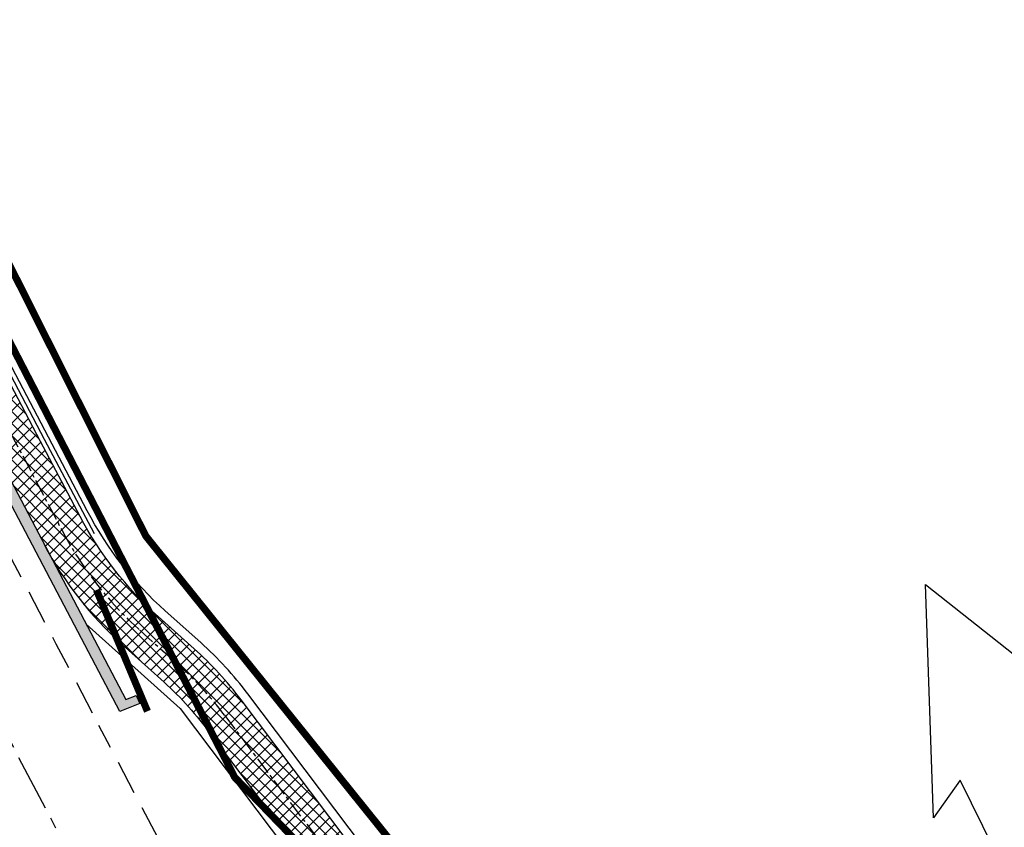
# Model space of a CAD drawing. Extents: x 7529638 to 7533737, y 5721204 to 5727900.
# Tile 4 of 24: x 7531731 to 7531786, y 5723951 to 5723996. Entities that reach past the tile are written whole.
import ezdxf

# ---------------------------------------------------------------- set-up
doc = ezdxf.new("R2010")
doc.units = 0
for name, pattern in [('817-dzialki-09-05-04$0$HIDDEN', [0.375, 0.25, -0.125]), ('ACAD_ISO05W100', [33, 24, -3, 0, -3, 0, -3]), ('CENTER', [50.800000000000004, 31.75, -6.35, 6.35, -6.35]), ('HIDDEN', [9.524999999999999, 6.35, -3.175])]:
    doc.linetypes.add(name, pattern=pattern)
for name, color, linetype, lineweight, true_color in [('D-bariery', 7, 'FENCELINE2', 30, 0xff0f0f), ('D-hatch-ciag-pieszo-rowerowy', 7, 'Continuous', 13, 0xff9f80), ('D-LR-etap-III', 7, '817-dzialki-09-05-04$0$HIDDEN', 50, 0x00008f), ('D-ścieki', 7, 'Continuous', 30, 0x0544ff)]:
    doc.layers.add(name, color=color, linetype=linetype, lineweight=lineweight, true_color=true_color)
for name, color, linetype, lineweight in [('D-krawędzie', 3, 'Continuous', 30), ('D-obrzeża', 2, 'Continuous', 30), ('D-opisy', 2, 'Continuous', 30), ('D-oś', 10, 'CENTER', 30), ('D-pas-drogowy', 7, 'ACAD_ISO05W100', 50)]:
    doc.layers.add(name, color=color, linetype=linetype, lineweight=lineweight)
doc.layers.add('D-pobocza', color=60, linetype='Continuous')
doc.layers.add('D-rowy', color=160, linetype='Continuous')
doc.linetypes.add('FENCELINE2', pattern='A,6.35,-2.54,[132,ltypeshp.shx,S=2.54,R=0,X=-2.54,Y=0],-2.54,25.4', length=36.83)
pattern_1 = [(45, (0, 0), (-0.3367596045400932, 0.3367596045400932), []), (135, (0, 0), (-0.3367596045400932, -0.3367596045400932), [])]

msp = doc.modelspace()

# ---------------------------------------------------------------- hatches: boundary and pattern name
at = {"layer": 'D-hatch-ciag-pieszo-rowerowy'}
h = msp.add_hatch(dxfattribs=at)
h.set_pattern_fill('ANSI37', color=256, scale=0.15, style=0)
h.set_pattern_definition(pattern_1)
h.paths.add_polyline_path([(7531754.352047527, 5723930.752471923), (7531754.818989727, 5723928.453643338), (7531757.839022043, 5723926.144779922), (7531757.375388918, 5723928.427317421)])
h.paths.add_polyline_path([(7531731.714514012, 5723966.987520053), (7531733.968355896, 5723968.068213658), (7531731.88503071, 5723972.032321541), (7531724.978602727, 5723985.1787061), (7531720.608718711, 5723993.496779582), (7531717.725285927, 5723993.613384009), (7531728.065759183, 5723973.930294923)])
h = msp.add_hatch(dxfattribs=at)
h.set_pattern_fill('ANSI37', color=256, scale=0.15, style=0)
h.set_pattern_definition(pattern_1)
h.paths.add_polyline_path([(7531742.139793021, 5723956.760110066, 0.04859652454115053), (7531739.516334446, 5723959.616805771), (7531737.42308268, 5723961.493172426, -0.08906008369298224), (7531733.076127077, 5723967.067314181), (7531732.83519037, 5723967.524872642), (7531731.714514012, 5723966.987520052), (7531732.083020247, 5723966.286334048, 0.08926204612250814), (7531736.437438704, 5723960.698005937), (7531738.591307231, 5723958.76730312, -0.04859652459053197), (7531741.214765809, 5723955.910607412), (7531749.478981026, 5723944.943053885, -0.1118001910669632), (7531753.105729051, 5723936.888290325), (7531754.352047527, 5723930.752471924), (7531755.863718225, 5723929.589894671), (7531754.274373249, 5723937.41448553, 0.1118001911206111), (7531750.647625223, 5723945.469249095)])
h.paths.add_polyline_path([(7531743.064820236, 5723957.609612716, 0.04859652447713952), (7531740.441361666, 5723960.466308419), (7531738.436547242, 5723962.263400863, -0.08926204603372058), (7531734.082128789, 5723967.851728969), (7531733.9683559, 5723968.068213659), (7531732.83519037, 5723967.524872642), (7531733.076127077, 5723967.067314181, 0.08906008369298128), (7531737.42308268, 5723961.493172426), (7531739.516334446, 5723959.616805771, -0.04859652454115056), (7531742.139793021, 5723956.760110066), (7531750.647625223, 5723945.469249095, -0.1118001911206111), (7531754.274373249, 5723937.41448553), (7531755.863718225, 5723929.589894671), (7531757.375388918, 5723928.427317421), (7531755.443017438, 5723937.940680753, 0.1118001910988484), (7531751.816269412, 5723945.995444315)])
at = {"layer": 'D-ścieki', "linetype": 'ByBlock', "true_color": 0x00cccc}
h = msp.add_hatch(color=132, dxfattribs=at)
edge = h.paths.add_edge_path()
edge.add_line((7531737.415830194, 5723957.405348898), (7531736.305660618, 5723956.961851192))
edge.add_line((7531736.305660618, 5723956.961851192), (7531727.534596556, 5723973.651249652))
edge.add_line((7531727.534596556, 5723973.651249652), (7531720.62798727, 5723986.797979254))
edge.add_line((7531720.62798727, 5723986.797979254), (7531710.453522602, 5724006.165071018))
edge.add_line((7531710.453522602, 5724006.165071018), (7531704.987823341, 5724016.569028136))
edge.add_line((7531704.987823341, 5724016.569028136), (7531696.686186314, 5724032.349163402))
edge.add_line((7531696.686186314, 5724032.349163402), (7531687.989321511, 5724048.836716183))
edge.add_line((7531687.989321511, 5724048.836716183), (7531684.341062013, 5724055.659430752))
edge.add_line((7531684.341062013, 5724055.659430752), (7531678.866615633, 5724065.467813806))
edge.add_line((7531678.866615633, 5724065.467813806), (7531666.134017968, 5724088.289763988))
edge.add_line((7531666.134017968, 5724088.289763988), (7531645.57093513, 5724126.495633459))
edge.add_arc((7531672.516090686, 5724140.9979985), 30.59999999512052, 198.0067999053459, 208.2899328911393, ccw=False)
edge.add_line((7531643.414883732, 5724131.538624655), (7531641.441764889, 5724137.608808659))
edge.add_arc((7531613.481781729, 5724128.52039065), 29.40000000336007, 18.00679990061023, 27.68841532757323)
edge.add_line((7531639.515117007, 5724142.181483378), (7531638.604423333, 5724143.916951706))
edge.add_line((7531638.604423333, 5724143.916951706), (7531639.13571589, 5724144.195749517))
edge.add_line((7531639.13571589, 5724144.195749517), (7531640.046409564, 5724142.460281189))
edge.add_arc((7531613.481781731, 5724128.520390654), 30.00000000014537, 18.00679989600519, 27.68841532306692, ccw=False)
edge.add_line((7531642.01237679, 5724137.794286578), (7531643.985495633, 5724131.724102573))
edge.add_arc((7531672.516090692, 5724140.997998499), 30.00000000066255, 198.0067998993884, 208.289932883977)
edge.add_line((7531646.099271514, 5724126.779993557), (7531666.660201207, 5724088.578124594))
edge.add_line((7531666.660201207, 5724088.578124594), (7531679.390585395, 5724065.760141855))
edge.add_line((7531679.390585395, 5724065.760141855), (7531684.867617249, 5724055.947126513))
edge.add_line((7531684.867617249, 5724055.947126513), (7531688.519226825, 5724049.118146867))
edge.add_line((7531688.519226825, 5724049.118146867), (7531697.217035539, 5724032.628804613))
edge.add_line((7531697.217035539, 5724032.628804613), (7531705.518825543, 5724016.848378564))
edge.add_line((7531705.518825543, 5724016.848378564), (7531710.984685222, 5724006.444116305))
edge.add_line((7531710.984685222, 5724006.444116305), (7531721.159149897, 5723987.077024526))
edge.add_line((7531721.159149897, 5723987.077024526), (7531728.065759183, 5723973.930294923))
edge.add_line((7531728.065759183, 5723973.930294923), (7531736.631995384, 5723957.63063868))
edge.add_line((7531736.631995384, 5723957.63063868), (7531737.20995598, 5723957.861526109))
edge.add_line((7531737.20995598, 5723957.861526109), (7531737.415830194, 5723957.405348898))

# ---------------------------------------------------------------- linework, layer by layer
at = {"layer": 'D-bariery', "ltscale": 0.05, "flags": 128}
msp.add_lwpolyline([(7531734.881096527, 5723966.868857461), (7531732.106330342, 5723972.148624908), (7531725.199920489, 5723985.294974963), (7531715.025455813, 5724004.662066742), (7531709.559596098, 5724015.06632907), (7531701.25636971, 5724030.849486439), (7531692.55423473, 5724047.347030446), (7531688.887270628, 5724054.20472503), (7531683.398154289, 5724064.039391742), (7531670.678149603, 5724086.838770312), (7531650.127088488, 5724125.02230362, -0.04489876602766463), (7531648.207075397, 5724129.513202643), (7531644.329929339, 5724141.441014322, 0.004123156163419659), (7531642.358107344, 5724146.663853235), (7531634.724094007, 5724160.673627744), (7531619.6434065, 5724189.95372224, 0.01193940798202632), (7531616.245910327, 5724194.949169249), (7531608.427972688, 5724205.158942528, -0.04242731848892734), (7531605.941982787, 5724209.048644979), (7531593.457340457, 5724232.803602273), (7531571.9345425, 5724273.830915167), (7531559.310258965, 5724297.911230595), (7531534.074025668, 5724346.084637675), (7531521.203213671, 5724370.635042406)], format="xyb", dxfattribs=at)
at = {"layer": 'D-krawędzie', "linetype": 'HIDDEN', "ltscale": 0.3, "flags": 128}
for points in [[(7530572.009999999, 5726166.06), (7530620.380949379, 5726072.761487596), (7530641.555222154, 5726032.007915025), (7530660.960861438, 5725995.070069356), (7530689.128213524, 5725941.540167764), (7530707.335918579, 5725907.031820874), (7530725.255781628, 5725873.092686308), (7530743.969545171, 5725837.653904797), (7530770.526708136, 5725787.119408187), (7530787.864146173, 5725754.266918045), (7530809.897571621, 5725712.541613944), (7530824.739035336, 5725684.389287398), (7530840.856259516, 5725653.693092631), (7530860.675070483, 5725616.154465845), (7530865.283000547, 5725607.394015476), (7530878.050274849, 5725583.079962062), (7530918.171722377, 5725507.178125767), (7530950.162943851, 5725446.305402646), (7530993.419108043, 5725364.264712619), (7531022.766433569, 5725308.719304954), (7531053.80955549, 5725249.872416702), (7531081.165622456, 5725197.874670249), (7531103.902359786, 5725154.540603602), (7531128.123220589, 5725108.448161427), (7531149.3, 5725068.249999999), (7531167.380094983, 5725033.766927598), (7531197.164745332, 5724976.987689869), (7531228.151004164, 5724918.034426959), (7531253.152837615, 5724870.491119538), (7531286.7961686, 5724806.653565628), (7531306.739858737, 5724768.664832), (7531335.094443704, 5724714.652299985), (7531357.3191504, 5724672.438740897), (7531373.644908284, 5724641.454376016), (7531392.161870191, 5724605.998675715), (7531418.480331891, 5724555.852756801), (7531439.726902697, 5724515.582472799), (7531468.399107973, 5724461.077223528), (7531491.782023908, 5724416.527754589), (7531531.990296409, 5724339.832565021), (7531557.226635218, 5724291.658956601), (7531569.851546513, 5724267.577443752), (7531591.375556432, 5724226.547822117), (7531610.003879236, 5724191.103071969), (7531616.882991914, 5724177.998849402), (7531629.984986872, 5724153.025496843), (7531641.006768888, 5724132.021778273), (7531664.906257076, 5724087.616922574), (7531677.64401952, 5724064.785715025), (7531683.112433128, 5724054.988140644), (7531686.752875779, 5724048.180044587), (7531695.447538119, 5724031.696667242), (7531703.748818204, 5724015.917210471), (7531709.214143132, 5724005.513965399), (7531719.388607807, 5723986.14687362), (7531726.295217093, 5723973.000144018), (7531732.740794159, 5723960.735633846), (7531735.13, 5723956.19)], [(7531758.38, 5723911.96), (7531735.13, 5723956.19)]]:
    msp.add_lwpolyline(points, dxfattribs=at)
at = {"layer": 'D-LR-etap-III', "ltscale": 10, "flags": 128}
msp.add_lwpolyline([(7531750.474471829, 5723895.103125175, 0.4, 0.4, 0), (7531750.505, 5723895.13, 0.4, 0.4, 0), (7531682.71, 5724022.92, 0.4, 0.4, 0), (7531619.177023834, 5724147.203692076, 0.4, 0.4, 0), (7531592.308960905, 5724198.48863389, 0.4, 0.4, 0), (7531553.263875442, 5724272.918564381, 0.4, 0.4, 0), (7531504.019999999, 5724366.79, 0.4, 0.4, 0), (7531482.09, 5724407.62, 0.4, 0.4, 0), (7531412.350402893, 5724541.182759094, 0.4, 0.4, 0), (7531388.463669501, 5724586.929768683, 0.4, 0.4, 0), (7531345.12, 5724669.94, 0.4, 0.4, 0), (7531127.66, 5725081.67, 0.4, 0.4, 0), (7531059.253139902, 5725211.040795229, 0.4, 0.4, 0), (7531008.007244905, 5725307.953830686, 0.4, 0.4, 0), (7530964.181635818, 5725390.835555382, 0.4, 0.4, 0), (7530914.557354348, 5725484.683561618, 0.4, 0.4, 0), (7530865.243241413, 5725577.493975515, 0.4, 0.4, 0), (7530840.085257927, 5725624.058651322, 0.4, 0.4, 0), (7530802.559525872, 5725694.924584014, 0.4, 0.4, 0), (7530755.54, 5725787.51, 0.4, 0.4, 0), (7530708.717810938, 5725876.303221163, 0.4, 0.4, 0), (7530695.12, 5725902.09, 0.4, 0.4, 0), (7530642.91397006, 5726001.07839487, 0.4, 0.4, 0), (7530634.934723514, 5726016.146615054, 0.4, 0.4, 0), (7530610.820000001, 5726061.929999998, 0.4, 0.4, 0), (7530610.820000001, 5726061.929999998, 0.4, 0.4, 0), (7530607.21, 5726063.51, 0.4, 0.4, 0), (7530597.42, 5726080.68, 0.4, 0.4, 0), (7530591.16, 5726088.44, 0.4, 0.4, 0), (7530581.28, 5726107.21, 0.4, 0.4, 0), (7530571.29, 5726130.56, 0.4, 0.4, 0), (7530549.554994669, 5726171.527317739, 0.4, 0.4, 0), (7530531.014309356, 5726206.473807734, 0.4, 0.4, 0), (7530516.461208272, 5726236.016618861, 0.4, 0.4, 0), (7530500.798929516, 5726266.141265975, 0.4, 0.4, 0), (7530491.349999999, 5726283.94, 0.4, 0.4, 0), (7530482.4, 5726303.41, 0.4, 0.4, 0), (7530482.4, 5726303.41, 0.4, 0.4, 0), (7530450.41, 5726357.28, 0.4, 0.4, 0), (7530397.759396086, 5726458.499907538, 0.4, 0.4, 0), (7530334.707815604, 5726583.664702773, 0.4, 0.4, 0), (7530303.939274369, 5726645.167943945, 0.4, 0.4, 0), (7530300.509779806, 5726651.777515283, 0.4, 0.4, 0), (7530289.213532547, 5726671.966724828, 0.4, 0.4, 0), (7530281.54, 5726685.57, 0.4, 0.4, 0), (7530261.37085633, 5726724.163374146, 0.4, 0.4, 0), (7530254.03, 5726738.21, 0.4, 0.4, 0), (7530197.219999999, 5726845.06, 0.4, 0.4, 0), (7530194.71, 5726849.15, 0.4, 0.4, 0), (7530195.92, 5726850.75, 0.4, 0.4, 0), (7530170.546669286, 5726892.961489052, 0.4, 0.4, 0), (7530143.174718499, 5726945.065838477, 0.4, 0.4, 0), (7530105.059999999, 5727018.32, 0.4, 0.4, 0), (7530100.059999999, 5727027.16, 0.4, 0.4, 0), (7530062.318670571, 5727099.625398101, 0.4, 0.4, 0), (7530015.378537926, 5727189.420463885, 0.4, 0.4, 0), (7529983.207960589, 5727250.206596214, 0.4, 0.4, 0), (7529953.284293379, 5727306.74720398, 0.4, 0.4, 0), (7529900.67053443, 5727406.15903814, 0.4, 0.4, 0), (7529890.630239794, 5727425.131178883, 0.4, 0.4, 0), (7529875.155383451, 5727454.426350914, 0.4, 0.4, 0), (7529857.560096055, 5727487.787346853, 0.4, 0.4, 0), (7529835.194401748, 5727530.19312405, 0.4, 0.4, 0), (7529811.740544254, 5727574.662079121, 0.4, 0.4, 0), (7529792.101859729, 5727611.922638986, 0.4, 0.4, 0), (7529768.066117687, 5727657.469613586, 0.4, 0.4, 0), (7529755.210566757, 5727682.131373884, 0.4, 0.4, 0), (7529753.309999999, 5727681.13, 0.4, 0.4, 0), (7529739.21, 5727707.77, 0.4, 0.4, 0), (7529735.394745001, 5727711.251990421, 0.4, 0.4, 0), (7529725.42, 5727730.2, 0.4, 0.4, 0), (7529723.55, 5727729.88, 0.4, 0.4, 0), (7529697.302053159, 5727779.64205863, 0.4, 0.4, 0), (7529719.412550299, 5727790.898264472, 0.4, 0.4, 0), (7529736.46, 5727758.74, 0.4, 0.4, 0.04603210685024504), (7529740.444008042, 5727753.46481097, 0.4, 0.4, 0), (7529741.647811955, 5727752.231077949, 0.4, 0.4, -0.07178517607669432), (7529745.22318918, 5727747.325250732, 0.4, 0.4, 0), (7529749.949131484, 5727738.389221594, 0.4, 0.4, 0), (7529777.12391076, 5727686.992371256, 0.4, 0.4, 0), (7529796.061844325, 5727651.090026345, 0.4, 0.4, 0), (7529814.578618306, 5727616.60499293, 0.4, 0.4, 0), (7529839.955079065, 5727570.082200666, 0.4, 0.4, 0), (7529859.86358374, 5727533.020658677, 0.4, 0.4, 0), (7529880.99726889, 5727493.181959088, 0.4, 0.4, 0), (7529904.797764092, 5727448.506709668, 0.4, 0.4, 0), (7529920.756733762, 5727418.287407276, 0.4, 0.4, 0), (7529946.498509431, 5727367.895299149, 0.4, 0.4, 0), (7529971.896247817, 5727319.981172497, 0.4, 0.4, 0), (7529988.436914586, 5727288.487036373, 0.4, 0.4, 0), (7529996.991692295, 5727272.626961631, 0.4, 0.4, 0), (7530017.129241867, 5727234.285549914, 0.4, 0.4, 0), (7530032.820192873, 5727204.742026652, 0.4, 0.4, 0), (7530051.161205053, 5727170.053655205, 0.4, 0.4, 0), (7530068.797806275, 5727136.770865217, 0.4, 0.4, 0), (7530090.02696004, 5727095.971120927, 0.4, 0.4, 0), (7530107.701155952, 5727063.401350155, 0.4, 0.4, 0), (7530136.274786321, 5727011.38408854, 0.4, 0.4, 0), (7530162.713356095, 5726962.886005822, 0.4, 0.4, 0), (7530186.280387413, 5726918.984808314, 0.4, 0.4, 0), (7530207.081895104, 5726878.94312452, 0.4, 0.4, 0), (7530230.625609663, 5726834.518686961, 0.4, 0.4, 0), (7530260.221973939, 5726778.244667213, 0.4, 0.4, 0), (7530265.608347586, 5726773.23765206, 0.4, 0.4, 0), (7530276.571342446, 5726763.689551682, 0.4, 0.4, 0), (7530289.766755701, 5726738.00960381, 0.4, 0.4, 0), (7530291.165187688, 5726721.546375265, 0.4, 0.4, 0), (7530295.342166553, 5726713.088333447, 0.4, 0.4, 0), (7530301.678406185, 5726700.637421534, 0.4, 0.4, 0), (7530324.364743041, 5726656.792167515, 0.4, 0.4, 0), (7530342.136186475, 5726623.047385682, 0.4, 0.4, 0), (7530359.0538699, 5726590.64849956, 0.4, 0.4, 0), (7530382.017283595, 5726547.444373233, 0.4, 0.4, 0), (7530405.16413684, 5726503.164266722, 0.4, 0.4, 0), (7530426.654473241, 5726462.185564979, 0.4, 0.4, 0), (7530447.034833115, 5726423.303034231, 0.4, 0.4, 0), (7530470.000312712, 5726379.318627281, 0.4, 0.4, 0), (7530489.47083668, 5726342.492939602, 0.4, 0.4, 0), (7530508.630875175, 5726306.285360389, 0.4, 0.4, 0), (7530529.20863317, 5726266.893517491, 0.4, 0.4, 0), (7530544.133429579, 5726237.806117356, 0.4, 0.4, 0), (7530554.93646042, 5726217.865879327, 0.4, 0.4, 0.02043787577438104), (7530556.557356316, 5726215.145636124, 0.4, 0.4, 0), (7530564.204600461, 5726203.428599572, 0.4, 0.4, -0.02416639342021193), (7530566.218939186, 5726199.990041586, 0.4, 0.4, 0), (7530569.432902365, 5726193.840581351, 0.4, 0.4, -0.02149457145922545), (7530571.30336419, 5726189.853139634, 0.4, 0.4, 0), (7530574.169904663, 5726182.989689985, 0.4, 0.4, 0.02253525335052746), (7530576.043450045, 5726179.017190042, 0.4, 0.4, 0), (7530580.578343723, 5726170.427567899, 0.4, 0.4, 0), (7530583.3, 5726167.41, 0.4, 0.4, 0), (7530588.019383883, 5726160.183221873, 0.4, 0.4, 0), (7530598.618375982, 5726155.264489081, 0.4, 0.4, 0), (7530608.258304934, 5726140.497132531, 0.4, 0.4, 0), (7530603.269999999, 5726136.83, 0.4, 0.4, 0), (7530606.53, 5726131.84, 0.4, 0.4, 0), (7530603.992037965, 5726123.394821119, 0.4, 0.4, 0), (7530604.725473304, 5726122.207979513, 0.4, 0.4, -0.0171909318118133), (7530608.178765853, 5726116.164790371, 0.4, 0.4, 0), (7530628.536178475, 5726077.513366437, 0.4, 0.4, 0), (7530650.609758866, 5726035.728411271, 0.4, 0.4, 0), (7530669.660233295, 5725998.907896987, 0.4, 0.4, 0), (7530697.661546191, 5725945.732436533, 0.4, 0.4, 0), (7530716.009038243, 5725911.040638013, 0.4, 0.4, 0), (7530734.249409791, 5725876.731391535, 0.4, 0.4, 0), (7530752.492870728, 5725841.770212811, 0.4, 0.4, 0), (7530779.501156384, 5725790.396412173, 0.4, 0.4, 0), (7530796.713216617, 5725757.720513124, 0.4, 0.4, 0), (7530818.109610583, 5725716.812147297, 0.4, 0.4, 0), (7530832.482698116, 5725688.463381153, 0.4, 0.4, 0), (7530848.598691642, 5725657.769530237, 0.4, 0.4, 0), (7530868.416004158, 5725620.233741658, 0.4, 0.4, 0), (7530873.029917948, 5725611.461910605, 0.4, 0.4, 0), (7530879.812724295, 5725598.544704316, 0.4, 0.4, 0.1336076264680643), (7530886.517335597, 5725591.335758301, 0.4, 0.4, 0), (7530889.092398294, 5725589.735679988, 0.4, 0.4, -0.01974431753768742), (7530902.424146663, 5725580.208444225, 0.4, 0.4, 0), (7530905.83, 5725573.47, 0.4, 0.4, -0.01938897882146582), (7530909.091773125, 5725555.548799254, 0.4, 0.4, 0), (7530909.40521375, 5725546.422050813, 0.4, 0.4, 0), (7530926.737769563, 5725511.612898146, 0.4, 0.4, 0), (7530959.045430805, 5725450.185632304, 0.4, 0.4, 0), (7531002.124491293, 5725368.28911922, 0.4, 0.4, 0), (7531031.647474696, 5725313.275130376, 0.4, 0.4, 0), (7531063.399110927, 5725254.295443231, 0.4, 0.4, 0), (7531090.470712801, 5725202.702564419, 0.4, 0.4, 0), (7531113.223218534, 5725158.577156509, 0.4, 0.4, 0), (7531150.830830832, 5725086.711759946, 0.4, 0.4, 0), (7531159.279880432, 5725076.787079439, 0.4, 0.4, 0), (7531166.309999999, 5725074.58, 0.4, 0.4, 0), (7531172.29, 5725062.58, 0.4, 0.4, 0), (7531170.589828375, 5725055.605912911, 0.4, 0.4, 0), (7531174.952075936, 5725040.350550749, 0.4, 0.4, 0), (7531205.998355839, 5724981.579151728, 0.4, 0.4, 0), (7531237.221543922, 5724922.816131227, 0.4, 0.4, 0), (7531262.389821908, 5724875.282876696, 0.4, 0.4, 0), (7531296.07834255, 5724811.595992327, 0.4, 0.4, 0), (7531315.934724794, 5724773.526444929, 0.4, 0.4, 0), (7531345.276117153, 5724720.08056855, 0.4, 0.4, 0), (7531366.585520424, 5724677.208228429, 0.4, 0.4, 0), (7531382.714700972, 5724645.976155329, 0.4, 0.4, 0), (7531401.299165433, 5724610.874551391, 0.4, 0.4, 0), (7531427.287692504, 5724560.488673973, 0.4, 0.4, 0), (7531449.111202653, 5724520.397801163, 0.4, 0.4, 0), (7531477.650036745, 5724466.020502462, 0.4, 0.4, 0), (7531500.996290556, 5724421.112506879, 0.4, 0.4, 0), (7531512.960872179, 5724397.937047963, 0.4, 0.4, 0.002391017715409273), (7531518.819258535, 5724389.826614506, 0.4, 0.4, 0), (7531526.32, 5724379.39, 0.4, 0.4, 0), (7531539.050385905, 5724355.273747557, 0.4, 0.4, 0), (7531567.496637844, 5724301.385593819, 0.4, 0.4, 0), (7531601.020755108, 5724241.289745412, 0.4, 0.4, 0), (7531634.984085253, 5724179.16383627, 0.4, 0.4, 0), (7531649, 5724153.82, 0.4, 0.4, 0), (7531666.785620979, 5724113.658600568, 0.4, 0.4, 0), (7531674.55, 5724094.21, 0.4, 0.4, 0), (7531682.839539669, 5724077.713176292, 0.4, 0.4, 0), (7531692.69, 5724058.11, 0.4, 0.4, 0), (7531692.69, 5724058.11, 0.4, 0.4, 0), (7531699.469999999, 5724043.17, 0.4, 0.4, 0), (7531719.791612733, 5724002.494331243, 0.4, 0.4, 0), (7531737.747761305, 5723966.757749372, 0.4, 0.4, 0), (7531754.514002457, 5723945.885765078, 0.4, 0.4, 0), (7531764.652246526, 5723934.666663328, 0.4, 0.4, 0), (7531780.08, 5723929.25, 0.4, 0.4, 0), (7531792.611989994, 5723906.337708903, 0.4, 0.4, 0), (7531792.611989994, 5723906.337708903, 0.4, 0.4, 0), (7531756.962094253, 5723883.055323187, 0.4, 0.4, 0), (7531750.46, 5723895.130000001, 0.4, 0.4, 0), (7531750.46, 5723895.130000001, 0, 0, 0)], format="xyseb", dxfattribs=at)
at = {"layer": 'D-obrzeża'}
for points in [[(7531780.89415394, 5723900.508946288), (7531779.425246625, 5723903.067009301, 0.1186133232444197), (7531777.818070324, 5723904.766880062), (7531765.060392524, 5723913.076104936, -0.2009158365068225), (7531758.546985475, 5723922.659366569), (7531755.443017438, 5723937.940680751, 0.1118001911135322), (7531751.816269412, 5723945.995444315), (7531743.064820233, 5723957.609612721, 0.0485965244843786), (7531740.441361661, 5723960.466308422), (7531738.436547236, 5723962.263400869, -0.08926204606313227), (7531734.082128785, 5723967.851728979), (7531731.88503071, 5723972.032321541), (7531724.978602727, 5723985.1787061), (7531714.804138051, 5724004.545797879), (7531709.33827834, 5724014.950060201), (7531701.035182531, 5724030.73296927), (7531692.33344085, 5724047.229767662), (7531688.667872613, 5724054.084851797), (7531683.179854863, 5724063.917550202), (7531670.458906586, 5724086.71862006), (7531649.906948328, 5724124.903820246, -0.04489876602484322)], [(7531732.083020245, 5723966.286334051, 0.08926204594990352), (7531736.437438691, 5723960.698005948), (7531738.591307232, 5723958.767303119, -0.04859652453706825), (7531741.214765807, 5723955.910607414), (7531749.478981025, 5723944.943053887, -0.1118001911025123), (7531753.105729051, 5723936.888290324), (7531756.305395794, 5723921.13583663, 0.2009158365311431), (7531762.818802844, 5723911.552574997), (7531767.399102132, 5723908.56937246, -0.1186133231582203), (7531773.827807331, 5723901.769889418), (7531776.050000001, 5723897.9)]]:
    msp.add_lwpolyline(points, format="xyb", dxfattribs=at)
at = {"layer": 'D-opisy', "color": 3}
msp.add_lwpolyline([(7531781.231645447, 5723964.05090959), (7531791.459674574, 5723955.966376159), (7531788.732960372, 5723955.944633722), (7531799.538401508, 5723934.178616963), (7531795.920699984, 5723934.309788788), (7531793.88209316, 5723931.397197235), (7531783.159556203, 5723953.124460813), (7531781.681363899, 5723951.021327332), (7531781.231645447, 5723964.05090959)], dxfattribs=at)
at = {"layer": 'D-oś', "ltscale": 0.1}
msp.add_lwpolyline([(7531812.380848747, 5723798.616780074), (7531655.397024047, 5724097.899918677), (7531637.916099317, 5724130.379189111), (7531626.885633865, 5724151.399455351), (7531613.784040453, 5724176.372042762), (7531606.905700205, 5724189.474794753), (7531588.276149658, 5724224.921883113), (7531566.751706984, 5724265.952329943), (7531554.126292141, 5724290.034803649), (7531528.890461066, 5724338.207443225), (7531488.682972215, 5724414.901138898), (7531465.30154836, 5724459.447768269)], dxfattribs=at)
at = {"layer": 'D-oś', "ltscale": 0.03}
msp.add_lwpolyline([(7531648.087837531, 5724125.64619731), (7531669.362691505, 5724086.1178688), (7531669.362691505, 5724086.1178688), (7531687.570882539, 5724053.485485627), (7531687.570882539, 5724053.485485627), (7531687.570882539, 5724053.485485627), (7531687.570882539, 5724053.485485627), (7531733.076127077, 5723967.067314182, 0.08906008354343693), (7531737.423082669, 5723961.493172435), (7531739.516334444, 5723959.616805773, -0.04859652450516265), (7531742.139793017, 5723956.760110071), (7531750.647625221, 5723945.469249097, -0.111800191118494), (7531754.274373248, 5723937.414485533), (7531757.426190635, 5723921.897601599, 0.2009158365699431), (7531763.939597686, 5723912.314339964), (7531771.97388215, 5723907.081516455, -0.1312281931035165), (7531777.150318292, 5723901.326672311), (7531783.375044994, 5723889.119926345)], format="xyb", dxfattribs=at)
at = {"layer": 'D-pas-drogowy', "ltscale": 0.2, "flags": 128}
msp.add_lwpolyline([(7531633.018560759, 5724182.834272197, 0.4, 0.4, 0), (7531617.558899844, 5724211.608162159, 0.4, 0.4, 0), (7531566.783642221, 5724302.73628205, 0.4, 0.4, 0), (7531538.419082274, 5724356.469679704, 0.4, 0.4, 0), (7531526.32, 5724379.39, 0.4, 0.4, 0), (7531516.102085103, 5724393.607319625, 0.4, 0.4, 0.001485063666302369), (7531513.78037409, 5724396.837773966, 0.4, 0.4, 0), (7531501.87, 5724413.41, 0.4, 0.4, 0), (7531474.926107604, 5724464.507896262, 0.4, 0.4, 0), (7531446.200436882, 5724518.992313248, 0.4, 0.4, 0), (7531424.962185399, 5724559.262257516, 0.4, 0.4, 0), (7531398.444460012, 5724609.565801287, 0.4, 0.4, 0), (7531379.647455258, 5724645.216004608, 0.4, 0.4, 0), (7531365.23, 5724672.56, 0.4, 0.4, 0), (7531341.305752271, 5724717.915356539, 0.4, 0.4, 0), (7531312.899996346, 5724771.788898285, 0.4, 0.4, 0), (7531292.590923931, 5724810.306502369, 0.4, 0.4, 0), (7531259.391619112, 5724873.271351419, 0.4, 0.4, 0), (7531233.740401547, 5724921.922582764, 0.4, 0.4, 0), (7531203.072738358, 5724980.092044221, 0.4, 0.4, 0), (7531173.471398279, 5725036.225177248, 0.4, 0.4, 0), (7531168.269999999, 5725046.09, 0.4, 0.4, 0), (7531172.29, 5725062.58, 0.4, 0.4, 0), (7531166.309999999, 5725074.58, 0.4, 0.4, 0), (7531150.32, 5725079.6, 0.4, 0.4, 0), (7531141.5, 5725096.43, 0.4, 0.4, 0), (7531109.311735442, 5725157.814415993, 0.4, 0.4, 0), (7531086.641300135, 5725201.047918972, 0.4, 0.4, 0), (7531059.198258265, 5725253.383662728, 0.4, 0.4, 0), (7531028.206828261, 5725312.48946212, 0.4, 0.4, 0), (7530999.104694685, 5725367.990143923, 0.4, 0.4, 0), (7530956.247527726, 5725449.724815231, 0.4, 0.4, 0), (7530924.397774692, 5725510.463768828, 0.4, 0.4, 0), (7530897.509999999, 5725561.74, 0.4, 0.4, 0), (7530894.46, 5725566.14, 0.4, 0.4, 0), (7530892.16, 5725570.49, 0.4, 0.4, 0), (7530869.362688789, 5725613.307018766, 0.4, 0.4, 0), (7530861.693971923, 5725627.704613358, 0.4, 0.4, 0), (7530852.74, 5725644.52, 0.4, 0.4, 0), (7530831.509999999, 5725684.2, 0.4, 0.4, 0), (7530811.13, 5725722.52, 0.4, 0.4, 0), (7530792.3476413, 5725757.940652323, 0.4, 0.4, 0), (7530768.03, 5725803.8, 0.4, 0.4, 0), (7530748.768542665, 5725840.178507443, 0.4, 0.4, 0), (7530727.7, 5725879.97, 0.4, 0.4, 0), (7530712.0981582, 5725909.54523909, 0.4, 0.4, 0), (7530693.644105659, 5725944.645156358, 0.4, 0.4, 0), (7530665.702224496, 5725997.538976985, 0.4, 0.4, 0), (7530641.759999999, 5726042.88, 0.4, 0.4, 0), (7530616.5, 5726091.48, 0.4, 0.4, 0), (7530604.628439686, 5726114.319880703, 0.4, 0.4, -0.007762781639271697), (7530602.5, 5726118.43, 0.4, 0.4, 0), (7530603.992037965, 5726123.394821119, 0.4, 0.4, 0), (7530606.53, 5726131.84, 0.4, 0.4, 0), (7530603.269999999, 5726136.83, 0.4, 0.4, 0), (7530593.775620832, 5726151.368713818, 0.4, 0.4, 0), (7530590.202637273, 5726156.84001263, 0.4, 0.4, 0), (7530583.3, 5726167.41, 0.4, 0.4, 0), (7530580.578343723, 5726170.427567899, 0.4, 0.4, 0), (7530575.849999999, 5726175.67, 0.4, 0.4, 0), (7530569.009999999, 5726186.66, 0.4, 0.4, 0), (7530562.555322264, 5726199.189409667, 0.4, 0.4, 0), (7530555.67, 5726211.39, 0.4, 0.4, 0), (7530548.29, 5726224.23, 0.4, 0.4, 0), (7530540.58, 5726237.71, 0.4, 0.4, 0), (7530532.679999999, 5726252.65, 0.4, 0.4, 0), (7530524.059999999, 5726269.35, 0.4, 0.4, 0), (7530502.82, 5726309.91, 0.4, 0.4, 0), (7530488.83, 5726336.63, 0.4, 0.4, 0), (7530466.03, 5726380.16, 0.4, 0.4, 0), (7530438.469999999, 5726432.77, 0.4, 0.4, 0), (7530424.53, 5726459.09, 0.4, 0.4, 0), (7530401.63, 5726502.97, 0.4, 0.4, 0), (7530383.38, 5726538.06, 0.4, 0.4, 0), (7530353.969999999, 5726593.52, 0.4, 0.4, 0), (7530338.469999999, 5726622.74, 0.4, 0.4, 0), (7530322.009999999, 5726653.88, 0.4, 0.4, 0), (7530297.54, 5726700.33, 0.4, 0.4, 0), (7530287.38, 5726719.6, 0.4, 0.4, 0), (7530285.94993921, 5726722.315508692, 0.4, 0.4, 0), (7530280.259999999, 5726733.12, 0.4, 0.4, 0), (7530266.73, 5726758.74, 0.4, 0.4, 0), (7530260.42, 5726770.47, 0.4, 0.4, 0), (7530253.25, 5726783.82, 0.4, 0.4, 0), (7530244.95, 5726799.33, 0.4, 0.4, 0), (7530239.389999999, 5726808.49, 0.4, 0.4, 0), (7530238.29, 5726807.9, 0.4, 0.4, 0), (7530218.11, 5726850.67, 0.4, 0.4, 0), (7530175.906646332, 5726928.168028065, 0.4, 0.4, 0), (7530096.679999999, 5727076.15, 0.4, 0.4, 0), (7530094.679999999, 5727079.89, 0.4, 0.4, 0), (7530064.59693469, 5727135.522637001, 0.4, 0.4, 0), (7530046.730970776, 5727168.8921561, 0.4, 0.4, 0), (7530025.803045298, 5727208.461374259, 0.4, 0.4, 0), (7530012.846501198, 5727232.979315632, 0.4, 0.4, 0), (7529994.15, 5727268.45, 0.4, 0.4, 0), (7529981.670868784, 5727291.93018666, 0.4, 0.4, 0), (7529949.889999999, 5727351.73, 0.4, 0.4, 0), (7529924.75, 5727399.03, 0.4, 0.4, 0), (7529915.515824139, 5727417.099754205, 0.4, 0.4, 0), (7529885.83, 5727475.19, 0.4, 0.4, 0), (7529862.559999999, 5727519.97, 0.4, 0.4, 0), (7529852.984923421, 5727538.191086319, 0.4, 0.4, 0), (7529836.513084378, 5727569.51130111, 0.4, 0.4, 0), (7529815.36890814, 5727609.140983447, 0.4, 0.4, 0), (7529792.795203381, 5727651.247499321, 0.4, 0.4, 0), (7529774.199114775, 5727685.858348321, 0.4, 0.4, 0), (7529746.966026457, 5727736.059440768, 0.4, 0.4, 0), (7529733.92, 5727757.62, 0.4, 0.4, 0), (7529717.236830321, 5727789.762731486, 0.4, 0.4, 0), (7529697.302053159, 5727779.64205863, 0.4, 0.4, 0), (7529723.55, 5727729.88, 0.4, 0.4, 0), (7529725.42, 5727730.2, 0.4, 0.4, 0), (7529735.38, 5727711.28, 0.4, 0.4, 0), (7529739.21, 5727707.77, 0.4, 0.4, 0), (7529753.309999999, 5727681.13, 0.4, 0.4, 0), (7529755.178396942, 5727682.114424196, 0.4, 0.4, 0), (7529792.101859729, 5727611.922638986, 0.4, 0.4, 0), (7529811.740544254, 5727574.662079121, 0.4, 0.4, 0), (7529835.194401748, 5727530.19312405, 0.4, 0.4, 0), (7529857.560096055, 5727487.787346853, 0.4, 0.4, 0), (7529875.155383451, 5727454.426350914, 0.4, 0.4, 0), (7529890.630239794, 5727425.131178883, 0.4, 0.4, 0), (7529900.67053443, 5727406.15903814, 0.4, 0.4, 0), (7529953.284293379, 5727306.74720398, 0.4, 0.4, 0), (7529983.207960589, 5727250.206596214, 0.4, 0.4, 0), (7530015.378537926, 5727189.420463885, 0.4, 0.4, 0), (7530062.318670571, 5727099.625398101, 0.4, 0.4, 0), (7530100.059999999, 5727027.16, 0.4, 0.4, 0), (7530105.059999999, 5727018.32, 0.4, 0.4, 0), (7530143.174718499, 5726945.065838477, 0.4, 0.4, 0), (7530170.546669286, 5726892.961489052, 0.4, 0.4, 0), (7530195.92, 5726850.75, 0.4, 0.4, 0), (7530194.71, 5726849.15, 0.4, 0.4, 0), (7530197.219999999, 5726845.06, 0.4, 0.4, 0), (7530254.03, 5726738.21, 0.4, 0.4, 0), (7530261.37085633, 5726724.163374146, 0.4, 0.4, 0), (7530281.54, 5726685.57, 0.4, 0.4, 0), (7530289.213532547, 5726671.966724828, 0.4, 0.4, 0), (7530300.509779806, 5726651.777515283, 0.4, 0.4, 0), (7530303.939274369, 5726645.167943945, 0.4, 0.4, 0), (7530334.707815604, 5726583.664702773, 0.4, 0.4, 0), (7530397.759396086, 5726458.499907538, 0.4, 0.4, 0), (7530450.41, 5726357.28, 0.4, 0.4, 0), (7530482.4, 5726303.41, 0.4, 0.4, 0), (7530483.687990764, 5726301.003383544, 0.4, 0.4, 0), (7530491.349999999, 5726283.94, 0.4, 0.4, 0), (7530512.67, 5726243.78, 0.4, 0.4, 0), (7530529.429999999, 5726209.46, 0.4, 0.4, 0), (7530571.29, 5726130.56, 0.4, 0.4, 0), (7530581.28, 5726107.21, 0.4, 0.4, 0), (7530591.16, 5726088.44, 0.4, 0.4, 0), (7530597.42, 5726080.68, 0.4, 0.4, 0), (7530607.21, 5726063.51, 0.4, 0.4, 0), (7530610.820000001, 5726061.929999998, 0.4, 0.4, 0), (7530634.934723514, 5726016.146615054, 0.4, 0.4, 0), (7530642.91397006, 5726001.07839487, 0.4, 0.4, 0), (7530695.12, 5725902.09, 0.4, 0.4, 0), (7530708.717810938, 5725876.303221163, 0.4, 0.4, 0), (7530755.54, 5725787.51, 0.4, 0.4, 0), (7530802.559525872, 5725694.924584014, 0.4, 0.4, 0), (7530840.085257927, 5725624.058651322, 0.4, 0.4, 0), (7530865.243241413, 5725577.493975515, 0.4, 0.4, 0), (7530914.557354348, 5725484.683561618, 0.4, 0.4, 0), (7530964.181635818, 5725390.835555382, 0.4, 0.4, 0), (7531008.007244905, 5725307.953830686, 0.4, 0.4, 0), (7531059.253139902, 5725211.040795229, 0.4, 0.4, 0), (7531127.66, 5725081.67, 0.4, 0.4, 0), (7531345.12, 5724669.94, 0.4, 0.4, 0), (7531388.463669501, 5724586.929768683, 0.4, 0.4, 0), (7531412.350402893, 5724541.182759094, 0.4, 0.4, 0), (7531482.09, 5724407.62, 0.4, 0.4, 0), (7531504.019999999, 5724366.79, 0.4, 0.4, 0), (7531519.374444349, 5724337.520497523, 0.4, 0.4, 0), (7531563.748815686, 5724252.931583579, 0.4, 0.4, 0), (7531602.175111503, 5724179.681224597, 0.4, 0.4, 0), (7531619.177023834, 5724147.203692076, 0.4, 0.4, 0), (7531625.038493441, 5724135.63500206, 0.4, 0.4, 0), (7531656.796442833, 5724073.31633882, 0.4, 0.4, 0), (7531675.12, 5724037.36, 0.4, 0.4, 0), (7531682.71, 5724022.92, 0.4, 0.4, 0), (7531705.565196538, 5723979.810545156, 0.4, 0.4, 0), (7531736.605941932, 5723921.261514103, 0.4, 0.4, 0), (7531750.46, 5723895.130000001, 0.4, 0.4, 0), (7531740.769999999, 5723886.56, 0.4, 0.4, 0), (7531732.86, 5723885, 0.4, 0.4, 0), (7531722.179999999, 5723887.77, 0.4, 0.4, 0), (7531729.87, 5723862.17, 0.4, 0.4, 0), (7531742.92, 5723861.93, 0.4, 0.4, 0), (7531763.71, 5723859.52, 0.4, 0.4, 0), (7531768.42, 5723854.12, 0.4, 0.4, 0), (7531787.42, 5723817.97, 0.4, 0.4, 0), (7531795.57, 5723809.82, 0.4, 0.4, 0), (7531816.346897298, 5723819.850397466, 0.4, 0.4, 0), (7531816.346897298, 5723819.850397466, 0.4, 0.4, 0), (7531805.059999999, 5723843.23, 0.4, 0.4, 0), (7531803.61, 5723886.23, 0.4, 0.4, 0), (7531803.61, 5723886.23, 0.4, 0.4, 0), (7531780.08, 5723929.25, 0.4, 0.4, 0), (7531758.69, 5723936.76, 0.4, 0.4, 0), (7531749.3590272, 5723946.412126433, 0.4, 0.4, 0), (7531742.71, 5723953.29, 0.4, 0.4, 0), (7531735.177368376, 5723967.877529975, 0.4, 0.4, 0), (7531722.37, 5723992.68, 0.4, 0.4, 0), (7531705.041669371, 5724030.885563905, 0.4, 0.4, 0), (7531699.469999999, 5724043.17, 0.4, 0.4, 0), (7531692.69, 5724058.11, 0.4, 0.4, 0), (7531679.672010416, 5724084.016803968, 0.4, 0.4, 0), (7531674.55, 5724094.21, 0.4, 0.4, 0), (7531666.633166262, 5724114.002855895, 0.4, 0.4, 0), (7531649, 5724153.82, 0.4, 0.4, 0), (7531641.49, 5724149.34, 0.4, 0.4, 0), (7531626.04, 5724179.34, 0.4, 0.4, 0), (7531633.03, 5724182.84, 0, 0, 0)], format="xyseb", dxfattribs=at)
at = {"layer": 'D-pobocza'}
for points in [[(7531768.147368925, 5723911.662221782), (7531765.333272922, 5723913.495075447, -0.2009158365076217), (7531759.036979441, 5723922.758895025), (7531755.910475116, 5723938.151158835, 0.1118001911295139), (7531752.283727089, 5723946.2059224), (7531743.434831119, 5723957.94941378, 0.04859652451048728), (7531740.811372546, 5723960.806109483), (7531738.837287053, 5723962.57565687, -0.08926204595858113), (7531734.482868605, 5723968.163984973), (7531732.327666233, 5723972.264859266), (7531725.421238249, 5723985.411243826), (7531715.246773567, 5724004.778335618), (7531709.78078018, 5724015.182852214), (7531701.477556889, 5724030.966003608), (7531692.775028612, 5724047.464293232), (7531689.106668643, 5724054.324598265), (7531683.616496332, 5724064.161156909), (7531670.897392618, 5724086.958920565), (7531650.347228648, 5724125.140786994, -0.04489876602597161), (7531648.444830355, 5724129.590485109), (7531644.567684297, 5724141.518296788, 0.0422691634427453), (7531642.56895095, 5724146.262057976), (7531642.358107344, 5724146.663853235)], [(7531734.424607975, 5723961.830809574), (7531739.672179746, 5723957.126946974), (7531749.011523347, 5723944.732575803, -0.1118001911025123), (7531752.638271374, 5723936.67781224), (7531755.815401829, 5723921.036308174, 0.2009158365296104), (7531762.545922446, 5723911.133604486), (7531767.126221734, 5723908.15040195, -0.1186133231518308), (7531773.394209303, 5723901.520905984), (7531775.616401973, 5723897.651016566)]]:
    msp.add_lwpolyline(points, format="xyb", dxfattribs=at)
at = {"layer": 'D-rowy', "linetype": 'HIDDEN', "ltscale": 0.1, "const_width": 0.4, "flags": 128}
msp.add_lwpolyline([(7531734.99672785, 5723963.745096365), (7531737.841387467, 5723956.976736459)], dxfattribs=at)
at = {"layer": 'D-ścieki'}
msp.add_lwpolyline([(7531646.099271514, 5724126.779993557), (7531666.660201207, 5724088.578124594), (7531679.390585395, 5724065.760141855), (7531684.867617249, 5724055.947126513), (7531688.519226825, 5724049.118146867), (7531697.217035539, 5724032.628804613), (7531705.518825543, 5724016.848378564), (7531710.984685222, 5724006.444116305), (7531721.159149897, 5723987.077024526), (7531728.065759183, 5723973.930294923), (7531736.631995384, 5723957.63063868), (7531737.20995598, 5723957.861526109), (7531737.415830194, 5723957.405348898), (7531736.305660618, 5723956.961851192), (7531727.534596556, 5723973.651249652), (7531720.62798727, 5723986.797979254), (7531710.453522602, 5724006.165071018), (7531704.987823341, 5724016.569028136), (7531696.686186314, 5724032.349163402), (7531687.989321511, 5724048.836716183), (7531684.341062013, 5724055.659430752), (7531678.866615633, 5724065.467813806), (7531666.134017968, 5724088.289763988), (7531645.57093513, 5724126.495633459, -0.0448987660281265)], format="xyb", dxfattribs=at)

doc.saveas('drawing.dxf')
